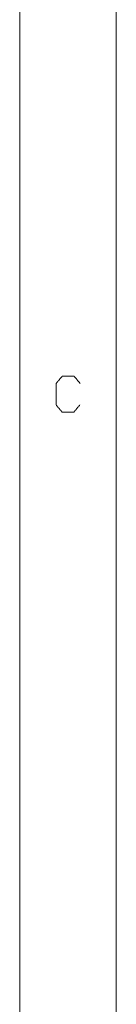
# Model space of a CAD drawing. Header units: millimetres. Extents: x 0 to 2122, y 0 to 1639.
# Tile 69 of 85: x 2090 to 2122, y 827 to 1146. Entities that reach past the tile are written whole.
import ezdxf

# ---------------------------------------------------------------- set-up
doc = ezdxf.new("R2010")
doc.units = ezdxf.units.MM
doc.layers.add('1', color=7, linetype='Continuous', true_color=0xffffff)

msp = doc.modelspace()

# ---------------------------------------------------------------- linework, layer by layer
at = {"layer": '1', "color": 7, "linetype": 'Continuous', "lineweight": 13}
for p, q in [((2121.69, 1639.49), (2121.69, 0)), ((2090.49, 1602.23), (2090.49, 37.26))]:
    msp.add_line(p, q, dxfattribs=at)
for points in [[(2102.25, 1028.1), (2104.2, 1030.43)], [(2104.2, 1030.43), (2108.09, 1030.43)], [(2108.09, 1030.43), (2110.03, 1028.1)], [(2102.25, 1021.14), (2102.25, 1028.1)], [(2104.2, 1018.81), (2102.25, 1021.14)], [(2107.99, 1018.81), (2104.2, 1018.81)], [(2109.93, 1021.14), (2107.99, 1018.81)]]:
    msp.add_open_spline(points, degree=1, dxfattribs=at)

doc.saveas('drawing.dxf')
